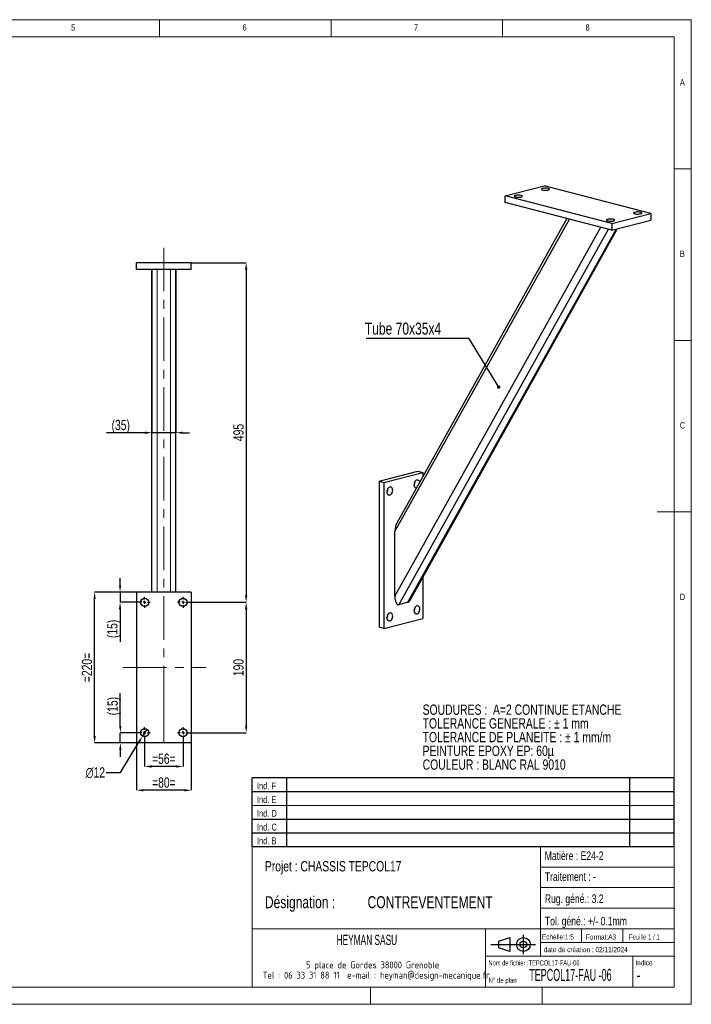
# Model space of a CAD drawing. Header units: millimetres. Extents: x 5 to 415, y 5 to 292.
# Tile 2 of 2: x 219 to 415, y 5 to 292. Entities that reach past the tile are written whole.
import ezdxf

# ---------------------------------------------------------------- set-up
doc = ezdxf.new("R2010")
doc.units = ezdxf.units.MM
doc.header["$PDSIZE"] = -1
doc.linetypes.add('CENTERX2', pattern=[20.32, 12.7, -2.54, 2.54, -2.54])
for name, color, linetype in [('COTES', 1, 'Continuous'), ('NOTES', 6, 'Continuous'), ('TRAIT-FINS', 9, 'Continuous'), ('TRAIT-MIXTES', 3, 'CENTERX2')]:
    doc.layers.add(name, color=color, linetype=linetype)
doc.layers.add('TRAIT-FORT', color=4, linetype='Continuous', lineweight=25)
doc.styles.add('SLDTEXTSTYLE0', font='TXT', dxfattribs={"width": 0.75})
doc.styles.add('SLDTEXTSTYLE1', font='TXT', dxfattribs={"width": 0.754155})
doc.styles.add('SLDTEXTSTYLE2', font='TXT', dxfattribs={"width": 0.559317})
doc.styles.add('SLDTEXTSTYLE3', font='TXT', dxfattribs={"width": 0.666172})
doc.styles.add('SLDTEXTSTYLE4', font='TXT', dxfattribs={"width": 0.7})
doc.styles.add('SLDTEXTSTYLE5', font='TXT', dxfattribs={"width": 0.692308})
doc.styles.add('SLDTEXTSTYLE6', font='ISOCP3', dxfattribs={"width": 0.96})
doc.styles.add('SLDTEXTSTYLE7', font='TXT', dxfattribs={"width": 0.605})
doc.dimstyles.new('SLDDIMSTYLE0', dxfattribs={"dimtxt": 3, "dimasz": 2, "dimexe": 0, "dimexo": 0.0625, "dimgap": 0.75, "dimtad": 1, "dimlfac": 5, "dimrnd": 1e-09, "dimzin": 12, "dimdsep": 46, "dimtxsty": 'SLDTEXTSTYLE0', "dimsah": 1, "dimcen": 0.09, "dimadec": 0, "dimazin": 3, "dimtfac": 1, "dimtmove": 0, "dimatfit": 0, "dimfxl": 1, "dimfrac": 2, "dimtolj": 1, "dimtzin": 12, "dimarcsym": 0})
doc.dimstyles.new('SLDDIMSTYLE1', dxfattribs={"dimtxt": 3, "dimasz": 2, "dimexe": 0, "dimexo": 0.0625, "dimgap": 0.75, "dimtad": 1, "dimlfac": 5, "dimrnd": 1e-09, "dimzin": 12, "dimdsep": 46, "dimtxsty": 'SLDTEXTSTYLE0', "dimsah": 1, "dimcen": 0.09, "dimadec": 0, "dimazin": 3, "dimtfac": 1, "dimtofl": 0, "dimtmove": 0, "dimatfit": 3, "dimfxl": 1, "dimfrac": 2, "dimtolj": 1, "dimtzin": 12, "dimarcsym": 0})
doc.dimstyles.new('SLDDIMSTYLE4', dxfattribs={"dimtxt": 3, "dimasz": 2, "dimexe": 0, "dimexo": 0.0625, "dimgap": 0.75, "dimtad": 0, "dimtih": 1, "dimtoh": 1, "dimlfac": 5, "dimrnd": 1e-09, "dimzin": 12, "dimdsep": 46, "dimtxsty": 'SLDTEXTSTYLE0', "dimblk1": 'NONE', "dimsah": 1, "dimcen": 0, "dimadec": 0, "dimazin": 3, "dimtfac": 1, "dimtmove": 0, "dimatfit": 3, "dimldrblk": 'NONE', "dimfxl": 1, "dimfrac": 2, "dimtolj": 1, "dimtzin": 12, "dimarcsym": 0})
doc.dimstyles.new('SLDDIMSTYLE5', dxfattribs={"dimtxt": 0.18, "dimasz": 1, "dimexe": 0, "dimexo": 0.0625, "dimgap": 0, "dimtad": 0, "dimtih": 1, "dimtoh": 1, "dimdec": 0, "dimrnd": 1e-09, "dimzin": 0, "dimdsep": 46, "dimtxsty": 'Standard', "dimblk1": 'DOT', "dimblk2": 'DOT', "dimsah": 1, "dimcen": 0.09, "dimadec": 0, "dimazin": 0, "dimtfac": 1, "dimtdec": 0, "dimtofl": 0, "dimtmove": 0, "dimatfit": 3, "dimldrblk": 'DOT', "dimfxl": 1, "dimfrac": 2, "dimtolj": 1, "dimtzin": 0, "dimarcsym": 0})

# ---------------------------------------------------------------- blocks, each defined once
blk = doc.blocks.new('Bloc2')
for p, q in [((2.32, 3.8), (5.55, 4.8)), ((2.32, 1.8), (2.32, 3.8)), ((5.55, 4.8), (5.55, 0.8)), ((9.48, 0), (9.48, 5.6)), ((0, 2.8), (12.98, 2.8)), ((5.55, 0.8), (2.32, 1.8))]:
    blk.add_line(p, q)
for radius in [2, 1]:
    blk.add_circle((9.48, 2.8), radius)
blk = doc.blocks.new('TAB MODIFS')
for p, q in [((123, 20), (0, 20)), ((0, 0), (0, 20)), ((10, 20), (10, 0)), ((110, 20), (110, 0)), ((123, 0), (123, 20)), ((0, 16), (123, 16)), ((0, 8), (123, 8)), ((0, 4), (123, 4)), ((0, 0), (123, 0))]:
    blk.add_line(p, q)
at = {"color": 7, "linetype": 'Continuous', "lineweight": 18}
blk.add_line((0, 12), (123, 12), dxfattribs=at)
at = {"color": 7}
for tag in ['AUTOATTR0', 'AUTOATTR1', 'AUTOATTR2', 'AUTOATTR3', 'AUTOATTR4', 'AUTOATTR5', 'AUTOATTR6', 'AUTOATTR7', 'AUTOATTR8', 'AUTOATTR9']:
    blk.add_attdef(tag, (0, 0), '', height=1, dxfattribs=at)
at = {"layer": 'NOTES', "color": 211, "char_height": 2, "attachment_point": 1, "style": 'SLDTEXTSTYLE0'}
for s, insert in [('Ind. F', (1.36, 18.66)), ('Ind. E', (1.36, 14.66)), ('Ind. D', (1.36, 10.66)), ('Ind. C', (1.36, 6.66)), ('Ind. B', (1.36, 2.66))]:
    blk.add_mtext(s, dxfattribs=dict(at, insert=insert))
blk = doc.blocks.new('SW_NOTE_0')
at = {"layer": 'NOTES', "color": 0, "char_height": 3, "attachment_point": 1, "style": 'SLDTEXTSTYLE1'}
for s, insert in [('SOUDURES :  A=2 CONTINUE ETANCHE', (0, 3.87)), ('TOLERANCE GENERALE : ± 1 mm', (0, -0.13)), ('TOLERANCE DE PLANEITE : ± 1 mm/m', (0, -4.13)), ('PEINTURE EPOXY EP: 60µ', (0, -8.13)), ('COULEUR : BLANC RAL 9010', (0, -12.13))]:
    blk.add_mtext(s, dxfattribs=dict(at, insert=insert))
blk = doc.blocks.new('SW_NOTE_1')
at = {"layer": 'NOTES', "color": 0, "char_height": 3.5, "attachment_point": 1, "style": 'SLDTEXTSTYLE0'}
for s, insert in [('Désignation :', (0, 4.51)), ('CONTREVENTEMENT', (29.93, 4.51))]:
    blk.add_mtext(s, dxfattribs=dict(at, insert=insert))
blk = doc.blocks.new('SW_NOTE_2')
at = {"layer": 'NOTES', "color": 0, "char_height": 2, "attachment_point": 2, "style": 'SLDTEXTSTYLE6'}
for s, insert in [('5 place de Gordes 38000 Grenoble', (20.94, 2.58)), ('Tel : 06 33 31 88 11  e-mail : heyman@design-mecanique.fr', (22, -0.42))]:
    blk.add_mtext(s, dxfattribs=dict(at, insert=insert))
blk = doc.blocks.new('_D_8')
at = {"layer": 'COTES', "color": 0, "lineweight": -2, "transparency": 16777216}
for p, q in [((257.72, 219.11), (257.72, 171.61)), ((264.72, 219.11), (264.72, 171.61)), ((255.72, 171.61), (244.52, 171.61)), ((264.72, 171.61), (257.72, 171.61)), ((266.72, 171.61), (268.72, 171.61))]:
    blk.add_line(p, q, dxfattribs=at)
at = {"layer": 'COTES', "color": 0, "transparency": 16777216}
for points in [[(255.72, 171.94), (255.72, 171.27), (257.72, 171.61)], [(266.72, 171.94), (266.72, 171.27), (264.72, 171.61)]]:
    blk.add_solid(points, dxfattribs=at)
at = {"layer": 'Defpoints', "color": 0, "transparency": 16777216}
for p in [(257.72, 219.17), (264.72, 219.17), (264.72, 171.61)]:
    blk.add_point(p, dxfattribs=at)
at = {"layer": 'COTES', "color": 0, "transparency": 16777216, "insert": (248.65, 175.36), "char_height": 3, "attachment_point": 2, "style": 'SLDTEXTSTYLE0'}
blk.add_mtext('\\A1;(35)', dxfattribs=at)
blk = doc.blocks.new('_D_9')
at = {"layer": 'COTES', "color": 0, "lineweight": -2, "transparency": 16777216}
for p, q in [((269.28, 221.17), (285.22, 221.17)), ((285.22, 219.17), (285.22, 124.17)), ((268.48, 122.17), (285.22, 122.17))]:
    blk.add_line(p, q, dxfattribs=at)
at = {"layer": 'COTES', "color": 0, "transparency": 16777216}
for points in [[(284.88, 219.17), (285.55, 219.17), (285.22, 221.17)], [(284.88, 124.17), (285.55, 124.17), (285.22, 122.17)]]:
    blk.add_solid(points, dxfattribs=at)
at = {"layer": 'Defpoints', "color": 0, "transparency": 16777216}
for p in [(269.22, 221.17), (268.42, 122.17), (285.22, 122.17)]:
    blk.add_point(p, dxfattribs=at)
at = {"layer": 'COTES', "color": 0, "transparency": 16777216, "insert": (281.47, 171.67), "char_height": 3, "attachment_point": 2, "rotation": 90, "style": 'SLDTEXTSTYLE0'}
blk.add_mtext('\\A1;495', dxfattribs=at)
blk = doc.blocks.new('_D_10')
at = {"layer": 'COTES', "color": 0, "lineweight": -2, "transparency": 16777216}
for p, q in [((268.48, 122.17), (285.22, 122.17)), ((285.22, 120.17), (285.22, 86.17)), ((268.48, 84.17), (285.22, 84.17))]:
    blk.add_line(p, q, dxfattribs=at)
at = {"layer": 'COTES', "color": 0, "transparency": 16777216}
for points in [[(284.88, 120.17), (285.55, 120.17), (285.22, 122.17)], [(284.88, 86.17), (285.55, 86.17), (285.22, 84.17)]]:
    blk.add_solid(points, dxfattribs=at)
at = {"layer": 'Defpoints', "color": 0, "transparency": 16777216}
for p in [(268.42, 122.17), (268.42, 84.17), (285.22, 84.17)]:
    blk.add_point(p, dxfattribs=at)
at = {"layer": 'COTES', "color": 0, "transparency": 16777216, "insert": (281.47, 103.17), "char_height": 3, "attachment_point": 2, "rotation": 90, "style": 'SLDTEXTSTYLE0'}
blk.add_mtext('\\A1;190', dxfattribs=at)
blk = doc.blocks.new('_D_11')
at = {"layer": 'COTES', "color": 0, "lineweight": -2, "transparency": 16777216}
for p, q in [((255.62, 82.51), (255.62, 74.33)), ((266.82, 82.51), (266.82, 74.33)), ((264.82, 74.33), (257.62, 74.33))]:
    blk.add_line(p, q, dxfattribs=at)
at = {"layer": 'COTES', "color": 0, "transparency": 16777216}
for points in [[(257.62, 74.66), (257.62, 73.99), (255.62, 74.33)], [(264.82, 74.66), (264.82, 73.99), (266.82, 74.33)]]:
    blk.add_solid(points, dxfattribs=at)
at = {"layer": 'Defpoints', "color": 0, "transparency": 16777216}
for p in [(255.62, 82.57), (266.82, 82.57), (255.62, 74.33)]:
    blk.add_point(p, dxfattribs=at)
at = {"layer": 'COTES', "color": 0, "transparency": 16777216, "insert": (261.22, 78.08), "char_height": 3, "attachment_point": 2, "style": 'SLDTEXTSTYLE0'}
blk.add_mtext('\\A1;=56=', dxfattribs=at)
blk = doc.blocks.new('_D_12')
at = {"layer": 'COTES', "color": 0, "lineweight": -2, "transparency": 16777216}
for p, q in [((253.22, 81.11), (253.22, 67.39)), ((269.22, 81.11), (269.22, 67.39)), ((267.22, 67.39), (255.22, 67.39))]:
    blk.add_line(p, q, dxfattribs=at)
at = {"layer": 'COTES', "color": 0, "transparency": 16777216}
for points in [[(255.22, 67.72), (255.22, 67.06), (253.22, 67.39)], [(267.22, 67.72), (267.22, 67.06), (269.22, 67.39)]]:
    blk.add_solid(points, dxfattribs=at)
at = {"layer": 'Defpoints', "color": 0, "transparency": 16777216}
for p in [(253.22, 81.17), (269.22, 81.17), (253.22, 67.39)]:
    blk.add_point(p, dxfattribs=at)
at = {"layer": 'COTES', "color": 0, "transparency": 16777216, "insert": (261.22, 71.14), "char_height": 3, "attachment_point": 2, "style": 'SLDTEXTSTYLE0'}
blk.add_mtext('\\A1;=80=', dxfattribs=at)
blk = doc.blocks.new('_D_13')
at = {"layer": 'COTES', "color": 0, "lineweight": -2, "transparency": 16777216}
for p, q in [((253.15, 125.17), (241.03, 125.17)), ((241.03, 83.17), (241.03, 123.17)), ((253.15, 81.17), (241.03, 81.17))]:
    blk.add_line(p, q, dxfattribs=at)
at = {"layer": 'COTES', "color": 0, "transparency": 16777216}
for points in [[(240.7, 123.17), (241.36, 123.17), (241.03, 125.17)], [(240.7, 83.17), (241.36, 83.17), (241.03, 81.17)]]:
    blk.add_solid(points, dxfattribs=at)
at = {"layer": 'Defpoints', "color": 0, "transparency": 16777216}
for p in [(241.03, 125.17), (253.22, 125.17), (253.22, 81.17)]:
    blk.add_point(p, dxfattribs=at)
at = {"layer": 'COTES', "color": 0, "transparency": 16777216, "insert": (237.28, 103.17), "char_height": 3, "attachment_point": 2, "rotation": 90, "style": 'SLDTEXTSTYLE0'}
blk.add_mtext('\\A1;=220=', dxfattribs=at)
blk = doc.blocks.new('_D_14')
at = {"layer": 'COTES', "color": 0, "lineweight": -2, "transparency": 16777216}
for p, q in [((256.24, 85.2), (254.99, 83.15)), ((248.58, 72.58), (253.95, 81.44)), ((244.4, 72.58), (248.58, 72.58))]:
    blk.add_line(p, q, dxfattribs=at)
at = {"layer": 'COTES', "color": 0, "transparency": 16777216}
blk.add_solid([(253.67, 81.61), (254.24, 81.27), (254.99, 83.15)], dxfattribs=at)
at = {"layer": 'Defpoints', "color": 0, "transparency": 16777216}
for p in [(256.24, 85.2), (254.99, 83.15)]:
    blk.add_point(p, dxfattribs=at)
at = {"layer": 'COTES', "color": 0, "transparency": 16777216, "insert": (238.4, 74.08), "char_height": 3, "attachment_point": 1, "style": 'SLDTEXTSTYLE0'}
blk.add_mtext('\\A1;∅12', dxfattribs=at)
blk = doc.blocks.new('_None')
blk = doc.blocks.new('_D_15')
at = {"layer": 'COTES', "color": 0, "lineweight": -2, "transparency": 16777216}
for p, q in [((248.45, 127.17), (248.45, 129.17)), ((253.15, 125.17), (248.45, 125.17)), ((248.45, 125.17), (248.45, 122.17)), ((253.95, 122.17), (248.45, 122.17)), ((248.45, 120.17), (248.45, 110.67))]:
    blk.add_line(p, q, dxfattribs=at)
at = {"layer": 'COTES', "color": 0, "transparency": 16777216}
for points in [[(248.12, 127.17), (248.79, 127.17), (248.45, 125.17)], [(248.12, 120.17), (248.79, 120.17), (248.45, 122.17)]]:
    blk.add_solid(points, dxfattribs=at)
at = {"layer": 'Defpoints', "color": 0, "transparency": 16777216}
for p in [(253.22, 125.17), (248.45, 122.17), (254.02, 122.17)]:
    blk.add_point(p, dxfattribs=at)
at = {"layer": 'COTES', "color": 0, "transparency": 16777216, "insert": (244.7, 114.42), "char_height": 3, "attachment_point": 2, "rotation": 90, "style": 'SLDTEXTSTYLE0'}
blk.add_mtext('\\A1;(15)', dxfattribs=at)
blk = doc.blocks.new('_D_16')
at = {"layer": 'COTES', "color": 0, "lineweight": -2, "transparency": 16777216}
for p, q in [((248.53, 86.17), (248.53, 95.67)), ((253.95, 84.17), (248.53, 84.17)), ((248.53, 81.17), (248.53, 84.17)), ((253.15, 81.17), (248.53, 81.17)), ((248.53, 79.17), (248.53, 77.17))]:
    blk.add_line(p, q, dxfattribs=at)
at = {"layer": 'COTES', "color": 0, "transparency": 16777216}
for points in [[(248.2, 86.17), (248.87, 86.17), (248.53, 84.17)], [(248.2, 79.17), (248.87, 79.17), (248.53, 81.17)]]:
    blk.add_solid(points, dxfattribs=at)
at = {"layer": 'Defpoints', "color": 0, "transparency": 16777216}
for p in [(254.02, 84.17), (248.53, 81.17), (253.22, 81.17)]:
    blk.add_point(p, dxfattribs=at)
at = {"layer": 'COTES', "color": 0, "transparency": 16777216, "insert": (244.78, 91.92), "char_height": 3, "attachment_point": 2, "rotation": 90, "style": 'SLDTEXTSTYLE0'}
blk.add_mtext('\\A1;(15)', dxfattribs=at)
blk = doc.blocks.new('SW_CENTERMARKSYMBOL_0')
at = {"layer": 'TRAIT-MIXTES', "color": 0}
for p, q in [((-0.8, 0), (-1.6, 0)), ((0, 0), (-0.4, 0)), ((0, 0.8), (0, 1.6)), ((0, 0), (0, 0.4)), ((0, 0), (0, -0.4)), ((0, 0), (0.4, 0)), ((0.8, 0), (1.6, 0)), ((0, -0.8), (0, -1.6))]:
    blk.add_line(p, q, dxfattribs=at)
blk = doc.blocks.new('SW_CENTERMARKSYMBOL_1')
at = {"layer": 'TRAIT-MIXTES', "color": 0}
for p, q in [((-0.8, 0), (-1.6, 0)), ((0, 0), (-0.4, 0)), ((0, 0.8), (0, 1.6)), ((0, 0), (0, 0.4)), ((0, 0), (0, -0.4)), ((0, 0), (0.4, 0)), ((0.8, 0), (1.6, 0)), ((0, -0.8), (0, -1.6))]:
    blk.add_line(p, q, dxfattribs=at)
blk = doc.blocks.new('SW_CENTERMARKSYMBOL_2')
at = {"layer": 'TRAIT-MIXTES', "color": 0}
for p, q in [((-0.8, 0), (-1.6, 0)), ((0, 0), (-0.4, 0)), ((0, 0.8), (0, 1.6)), ((0, 0), (0, 0.4)), ((0, 0), (0, -0.4)), ((0, 0), (0.4, 0)), ((0.8, 0), (1.6, 0)), ((0, -0.8), (0, -1.6))]:
    blk.add_line(p, q, dxfattribs=at)
blk = doc.blocks.new('SW_CENTERMARKSYMBOL_3')
at = {"layer": 'TRAIT-MIXTES', "color": 0}
for p, q in [((-0.8, 0), (-1.6, 0)), ((0, 0), (-0.4, 0)), ((0, 0.8), (0, 1.6)), ((0, 0), (0, 0.4)), ((0, 0), (0, -0.4)), ((0, 0), (0.4, 0)), ((0.8, 0), (1.6, 0)), ((0, -0.8), (0, -1.6))]:
    blk.add_line(p, q, dxfattribs=at)
blk = doc.blocks.new('SW_NOTE_3')
at = {"layer": 'NOTES', "color": 0}
blk.add_line((-29.88, 0), (0, 0), dxfattribs=at)
at = {"layer": 'NOTES', "color": 0, "insert": (-30.3, 4.59), "char_height": 3.5, "attachment_point": 1, "style": 'SLDTEXTSTYLE0'}
blk.add_mtext('Tube 70x35x4', dxfattribs=at)
blk = doc.blocks.new('_Dot')
at = {"color": 0, "linetype": 'ByBlock', "lineweight": -2}
blk.add_line((-0.5, 0), (-1, 0), dxfattribs=at)
at = {"color": 0, "linetype": 'ByBlock', "const_width": 0.5}
blk.add_lwpolyline([(-0.25, 0, 1), (0.25, 0, 1)], format="xyb", close=True, dxfattribs=at)

msp = doc.modelspace()

# ---------------------------------------------------------------- linework, layer by layer
at = {"lineweight": 18}
for p, q in [((415, 292), (5, 292)), ((260, 287), (260, 292)), ((310, 292), (310, 287)), ((360, 287), (360, 292)), ((415, 5), (415, 292)), ((410, 287), (10, 287)), ((410, 287), (410, 10)), ((415, 248.5), (410, 248.5)), ((410, 198.5), (415, 198.5)), ((415, 148.5), (405, 148.5)), ((286.999, 50.9996), (286.999, 9.9996)), ((409.999, 50.9996), (286.999, 50.9996)), ((370.999, 50.9996), (370.999, 18.9996)), ((370.999, 44.9996), (409.999, 44.9996)), ((370.999, 38.9996), (409.999, 38.9996)), ((370.999, 32.9996), (409.999, 32.9996)), ((286.999, 26.9996), (409.999, 26.9996)), ((354.999, 26.9996), (354.999, 9.9996)), ((382.999, 26.9996), (382.999, 22.9996)), ((394.999, 26.9996), (394.999, 22.9996)), ((370.999, 22.9996), (409.999, 22.9996)), ((354.999, 18.9996), (409.999, 18.9996)), ((397.999, 18.9996), (397.999, 9.9996)), ((10, 10), (410, 10)), ((321.499, 9.9996), (321.499, 4.9996)), ((371.499, 9.9996), (371.499, 4.9996)), ((5, 5), (415, 5))]:
    msp.add_line(p, q, dxfattribs=at)
at = {"layer": 'TRAIT-FINS', "lineweight": 18}
for p, q in [((259.3151, 125.1749), (259.3151, 219.1749)), ((263.1151, 125.1749), (263.1151, 219.1749))]:
    msp.add_line(p, q, dxfattribs=at)
at = {"layer": 'TRAIT-FORT', "lineweight": 25}
for p, q in [((360.7522, 240.6546), (372.0659, 243.5828)), ((403.1786, 235.5303), (372.0659, 243.5828)), ((391.8649, 232.602), (360.7522, 240.6546)), ((360.7522, 238.7228), (360.7522, 240.6546)), ((391.8649, 230.6702), (360.7522, 238.7228)), ((391.8649, 232.602), (403.1786, 235.5303)), ((403.1786, 235.5303), (403.1786, 233.5984)), ((328.5788, 142.7874), (379.4624, 233.8802)), ((378.7068, 234.0758), (329.1128, 145.2916)), ((391.8649, 230.6702), (403.1786, 233.5984)), ((391.8649, 232.602), (391.8649, 230.6702)), ((328.5788, 123.9809), (388.6406, 231.5047)), ((329.7102, 121.4876), (390.8459, 230.9339)), ((332.3972, 122.183), (393.1885, 231.0128)), ((332.9947, 122.7578), (393.5116, 231.0964)), ((269.2151, 221.1749), (253.2151, 221.1749)), ((253.2151, 219.1749), (253.2151, 221.1749)), ((269.2151, 219.1749), (269.2151, 221.1749)), ((269.2151, 219.1749), (253.2151, 219.1749)), ((257.7151, 125.1749), (257.7151, 219.1749)), ((264.7151, 125.1749), (264.7151, 219.1749)), ((323.9826, 157.4424), (335.2963, 160.3706)), ((325.3969, 157.0764), (336.7106, 160.0046)), ((335.2963, 160.3706), (336.7106, 160.0046)), ((336.7106, 160.0046), (336.7106, 158.8934)), ((323.9826, 157.4424), (325.3969, 157.0764)), ((323.9826, 157.4424), (323.9826, 114.9417)), ((325.3969, 157.0764), (325.3969, 114.5756)), ((328.5788, 123.9809), (328.5788, 142.7874)), ((336.7106, 129.4101), (336.7106, 117.5038)), ((269.2151, 125.1749), (253.2151, 125.1749)), ((253.2151, 125.1749), (253.2151, 81.1749)), ((269.2151, 125.1749), (269.2151, 81.1749)), ((332.3972, 122.183), (329.7102, 121.4876)), ((325.3969, 114.5756), (323.9826, 114.9417)), ((325.3969, 114.5756), (336.7106, 117.5038)), ((269.2151, 81.1749), (253.2151, 81.1749))]:
    msp.add_line(p, q, dxfattribs=at)
at = {"layer": 'TRAIT-FORT', "lineweight": 25, "flags": 128}
for points in [[(371.6416, 242.3749), (371.8793, 242.3272), (372.1554, 242.2963), (372.4525, 242.2841), (372.7519, 242.2914), (373.035, 242.3178), (373.2837, 242.3616), (373.4827, 242.42), (373.6192, 242.4893), (373.6848, 242.5653), (373.6754, 242.6431), (373.5915, 242.7179), (373.4384, 242.7849), (373.2257, 242.8399), (372.9667, 242.8796), (372.6779, 242.9013), (372.3772, 242.9037), (372.0837, 242.8868), (371.8157, 242.8514), (371.59, 242.7999), (371.421, 242.7355), (371.3191, 242.6623), (371.2908, 242.5848), (371.3378, 242.5079), (371.4573, 242.4364), (371.6416, 242.3749)], [(363.722, 240.3252), (363.9597, 240.2775), (364.2358, 240.2465), (364.5329, 240.2344), (364.8323, 240.2417), (365.1154, 240.2681), (365.3641, 240.3118), (365.5631, 240.3702), (365.6996, 240.4396), (365.7652, 240.5156), (365.7558, 240.5934), (365.6719, 240.6681), (365.5188, 240.7352), (365.3061, 240.7902), (365.0471, 240.8298), (364.7583, 240.8516), (364.4576, 240.854), (364.1641, 240.837), (363.8961, 240.8017), (363.6704, 240.7502), (363.5014, 240.6858), (363.3995, 240.6126), (363.3712, 240.535), (363.4182, 240.4581), (363.5377, 240.3867), (363.722, 240.3252)], [(398.5117, 235.4204), (398.7494, 235.3727), (399.0254, 235.3418), (399.3225, 235.3296), (399.622, 235.337), (399.905, 235.3633), (400.1538, 235.4071), (400.3527, 235.4655), (400.4893, 235.5349), (400.5549, 235.6108), (400.5454, 235.6886), (400.4615, 235.7634), (400.3084, 235.8304), (400.0957, 235.8855), (399.8368, 235.9251), (399.5479, 235.9468), (399.2473, 235.9493), (398.9537, 235.9323), (398.6857, 235.8969), (398.4601, 235.8455), (398.291, 235.7811), (398.1891, 235.7078), (398.1608, 235.6303), (398.2079, 235.5534), (398.3273, 235.482), (398.5117, 235.4204)], [(390.5921, 233.3707), (390.8298, 233.323), (391.1058, 233.2921), (391.4029, 233.2799), (391.7024, 233.2872), (391.9854, 233.3136), (392.2342, 233.3573), (392.4331, 233.4157), (392.5697, 233.4851), (392.6353, 233.5611), (392.6259, 233.6389), (392.5419, 233.7137), (392.3888, 233.7807), (392.1761, 233.8357), (391.9172, 233.8754), (391.6283, 233.8971), (391.3277, 233.8995), (391.0341, 233.8825), (390.7661, 233.8472), (390.5405, 233.7957), (390.3714, 233.7313), (390.2695, 233.6581), (390.2412, 233.5806), (390.2883, 233.5037), (390.4077, 233.4322), (390.5921, 233.3707)], [(327.0939, 155.7769), (326.8829, 155.6859), (326.6851, 155.5278), (326.5131, 155.3124), (326.3775, 155.0535), (326.2869, 154.7671), (326.2471, 154.4714), (326.2604, 154.1849), (326.3261, 153.9256), (326.4401, 153.7098), (326.5952, 153.551), (326.7815, 153.4593), (326.9876, 153.4403), (327.2003, 153.4954), (327.4063, 153.6209), (327.5927, 153.8092), (327.7477, 154.0482), (327.8617, 154.323), (327.9274, 154.6163), (327.9408, 154.9098), (327.9009, 155.1849), (327.8103, 155.4243), (327.6748, 155.6131), (327.5027, 155.7394), (327.3049, 155.7951), (327.0939, 155.7769)], [(335.0135, 157.8267), (334.8025, 157.7356), (334.6047, 157.5775), (334.4326, 157.3622), (334.2971, 157.1032), (334.2065, 156.8169), (334.1667, 156.5212), (334.18, 156.2346), (334.2457, 155.9753), (334.3597, 155.7595), (334.5148, 155.6007), (334.7011, 155.509), (334.8093, 155.4897)], [(335.0135, 121.1215), (334.8025, 121.0305), (334.6047, 120.8723), (334.4326, 120.657), (334.2971, 120.398), (334.2065, 120.1117), (334.1667, 119.816), (334.18, 119.5295), (334.2457, 119.2701), (334.3597, 119.0543), (334.5148, 118.8955), (334.7011, 118.8038), (334.9072, 118.7849), (335.1199, 118.8399), (335.3259, 118.9655), (335.5123, 119.1537), (335.6673, 119.3927), (335.7813, 119.6676), (335.847, 119.9609), (335.8604, 120.2543), (335.8205, 120.5294), (335.7299, 120.7689), (335.5944, 120.9577), (335.4223, 121.0839), (335.2245, 121.1397), (335.0135, 121.1215)], [(327.0939, 119.0717), (326.8829, 118.9807), (326.6851, 118.8226), (326.5131, 118.6073), (326.3775, 118.3483), (326.2869, 118.062), (326.2471, 117.7662), (326.2604, 117.4797), (326.3261, 117.2204), (326.4401, 117.0046), (326.5952, 116.8458), (326.7815, 116.7541), (326.9876, 116.7351), (327.2003, 116.7902), (327.4063, 116.9158), (327.5927, 117.104), (327.7477, 117.343), (327.8617, 117.6178), (327.9274, 117.9112), (327.9408, 118.2046), (327.9009, 118.4797), (327.8103, 118.7191), (327.6748, 118.9079), (327.5027, 119.0342), (327.3049, 119.0899), (327.0939, 119.0717)]]:
    msp.add_lwpolyline(points, dxfattribs=at)
at = {"layer": 'TRAIT-FORT', "lineweight": 25}
for centre in [(255.6151, 122.1749), (266.8151, 122.1749), (255.6151, 84.1749), (266.8151, 84.1749)]:
    msp.add_circle(centre, 1.2, dxfattribs=at)
for centre, radius, start, end in [((324.8312, 155.2034), 1.6966, 326.771666, 4.206697), ((332.7508, 157.2532), 1.6966, 326.771666, 4.206697), ((335.1466, 157.1692), 0.6708, 9.377191, 101.447865), ((332.7508, 120.548), 1.6966, 326.771666, 4.206697), ((324.8312, 118.4983), 1.6966, 326.771666, 4.206697)]:
    msp.add_arc(centre, radius, start, end, dxfattribs=at)
for centre, start_param, end_param in [((329.7102, 143.0803), 0.68120764, 1.69567039), ((329.7102, 124.2737), 1.69567039, 3.26646672), ((332.3972, 124.9692), 3.26646672, 3.8228003)]:
    msp.add_ellipse(centre, major_axis=(0.1409, 2.8009), ratio=0.40078134, start_param=start_param, end_param=end_param, dxfattribs=at)
at = {"layer": 'TRAIT-MIXTES', "lineweight": 18}
for p, q in [((261.2151, 225.5395), (261.2151, 81.1749)), ((249.2772, 103.1715), (273.5914, 103.1715)), ((261.2151, 81.1749), (261.2151, 103.1715))]:
    msp.add_line(p, q, dxfattribs=at)

# ---------------------------------------------------------------- block references
for name, p in [('TAB MODIFS', (286.9925, 50.9894)), ('Bloc2', (356.5589, 19.6339))]:
    msp.add_blockref(name, p)
at = {"layer": 'NOTES'}
for name, p in [('SW_NOTE_3', (350.1242, 199.1221)), ('SW_NOTE_0', (336.6699, 88.514)), ('SW_NOTE_1', (290.684, 32.0082)), ('SW_NOTE_2', (301.1573, 14.9054))]:
    msp.add_blockref(name, p, dxfattribs=at)
at = {"layer": 'TRAIT-MIXTES'}
for name, p in [('SW_CENTERMARKSYMBOL_2', (255.6151, 122.1749)), ('SW_CENTERMARKSYMBOL_3', (266.8151, 122.1749)), ('SW_CENTERMARKSYMBOL_0', (255.6151, 84.1749)), ('SW_CENTERMARKSYMBOL_1', (266.8151, 84.1749))]:
    msp.add_blockref(name, p, dxfattribs=at)

# ---------------------------------------------------------------- texts
at = {"layer": 'NOTES'}
for s, insert, char_height, attachment_point, style in [('5', (234.1667, 290.668), 1.8521, 1, 'SLDTEXTSTYLE0'), ('6', (284.1667, 290.668), 1.8521, 1, 'SLDTEXTSTYLE0'), ('7', (334.1667, 290.668), 1.8521, 1, 'SLDTEXTSTYLE0'), ('8', (384.1667, 290.668), 1.8521, 1, 'SLDTEXTSTYLE0'), ('A', (411.6667, 274.668), 1.8521, 1, 'SLDTEXTSTYLE0'), ('B', (411.6667, 224.668), 1.8521, 1, 'SLDTEXTSTYLE0'), ('C', (411.6667, 174.668), 1.8521, 1, 'SLDTEXTSTYLE0'), ('D', (411.6667, 124.668), 1.8521, 1, 'SLDTEXTSTYLE0'), ('Matière : E24-2', (372.2655, 49.5547), 2.5, 1, 'SLDTEXTSTYLE0'), ('Projet : CHASSIS TEPCOL17', (290.684, 46.7425), 3, 1, 'SLDTEXTSTYLE0'), ('Traitement : -', (372.2972, 43.4676), 2.5, 1, 'SLDTEXTSTYLE0'), ('Rug. géné.: 3.2', (372.2837, 37.0335), 2.5, 1, 'SLDTEXTSTYLE0'), ('Tol. géné.: +/- 0.1mm', (372.3226, 30.4989), 2.5, 1, 'SLDTEXTSTYLE0'), ('HEYMAN SASU', (320.4107, 25.2841), 3, 2, 'SLDTEXTSTYLE7'), ('Echelle:1:5', (371.4524, 25.4043), 1.5, 1, 'SLDTEXTSTYLE0'), ('Format:A3', (384.2882, 25.3797), 1.5, 1, 'SLDTEXTSTYLE0'), ('Feuille 1 / 1', (396.8054, 25.3835), 1.5, 1, 'SLDTEXTSTYLE5'), ('date de création : 02/11/2024', (372.0079, 21.6943), 1.5, 1, 'SLDTEXTSTYLE0'), ('Nom de fichier :TEPCOL17-FAU-06', (355.8514, 17.8149), 1.5, 1, 'SLDTEXTSTYLE3'), ('Indice', (398.6917, 17.8597), 1.5, 1, 'SLDTEXTSTYLE0'), ('TEPCOL17-FAU -06', (367.755, 15.329), 3.5, 1, 'SLDTEXTSTYLE2'), ('N° de plan', (355.8771, 12.7646), 1.5, 1, 'SLDTEXTSTYLE4'), ('-', (398.9911, 15.2757), 3.5, 1, 'SLDTEXTSTYLE0')]:
    msp.add_mtext(s, dxfattribs=dict(at, insert=insert, char_height=char_height, attachment_point=attachment_point, style=style))

# ---------------------------------------------------------------- dimensions: what is measured, and where the dimension line sits
at = {"layer": 'COTES'}
for base, p1, p2, picture, middle in [((285.2151, 122.1749), (269.2151, 221.1749), (268.4151, 122.1749), '_D_9', (285.2151, 171.6749)), ((285.2151, 84.1749), (268.4151, 122.1749), (268.4151, 84.1749), '_D_10', (285.2151, 103.1749))]:
    dim = msp.add_linear_dim(base=base, p1=p1, p2=p2, angle=90, dimstyle='SLDDIMSTYLE1', dxfattribs=at)
    dim.commit()
    dim.dimension.update_dxf_attribs({"geometry": picture, "text_midpoint": middle, "dimtype": 160})
for base, p1, p2, text, dimstyle, picture, middle in [((264.7151, 171.6059), (257.7151, 219.1749), (264.7151, 219.1749), '(<>)', 'SLDDIMSTYLE0', '_D_8', (248.6461, 171.6059)), ((253.2151, 67.3909), (269.2151, 81.1749), (253.2151, 81.1749), '=<>=', 'SLDDIMSTYLE1', '_D_12', (261.2151, 67.3909)), ((255.6151, 74.3273), (266.8151, 82.5749), (255.6151, 82.5749), '=<>=', 'SLDDIMSTYLE1', '_D_11', (261.2151, 74.3273))]:
    dim = msp.add_linear_dim(base=base, p1=p1, p2=p2, text=text, dimstyle=dimstyle, dxfattribs=at)
    dim.commit()
    dim.dimension.update_dxf_attribs({"geometry": picture, "text_midpoint": middle, "dimtype": 160})
for base, p1, p2, text, dimstyle, picture, middle in [((248.4521, 122.1749), (253.2151, 125.1749), (254.0151, 122.1749), '(<>)', 'SLDDIMSTYLE0', '_D_15', (248.4521, 114.4249)), ((241.0297, 125.1749), (253.2151, 81.1749), (253.2151, 125.1749), '=<>=', 'SLDDIMSTYLE1', '_D_13', (241.0297, 103.1749)), ((248.5338, 81.1749), (254.0151, 84.1749), (253.2151, 81.1749), '(<>)', 'SLDDIMSTYLE0', '_D_16', (248.5338, 91.9249))]:
    dim = msp.add_linear_dim(base=base, p1=p1, p2=p2, angle=90, text=text, dimstyle=dimstyle, dxfattribs=at)
    dim.commit()
    dim.dimension.update_dxf_attribs({"geometry": picture, "text_midpoint": middle, "dimtype": 160})
dim = msp.add_diameter_dim_2p(p1=(256.2377, 85.2007), p2=(254.9924, 83.1491), dimstyle='SLDDIMSTYLE4', dxfattribs=at)
dim.commit()
dim.dimension.update_dxf_attribs({"geometry": '_D_14', "text_midpoint": (241.0297, 72.5791), "dimtype": 163})

# ---------------------------------------------------------------- leaders
at = {"layer": 'NOTES'}
msp.add_leader([(358.8384, 184.9153), (350.1242, 199.1221)], dimstyle='SLDDIMSTYLE5', dxfattribs=at)

doc.saveas('drawing.dxf')
